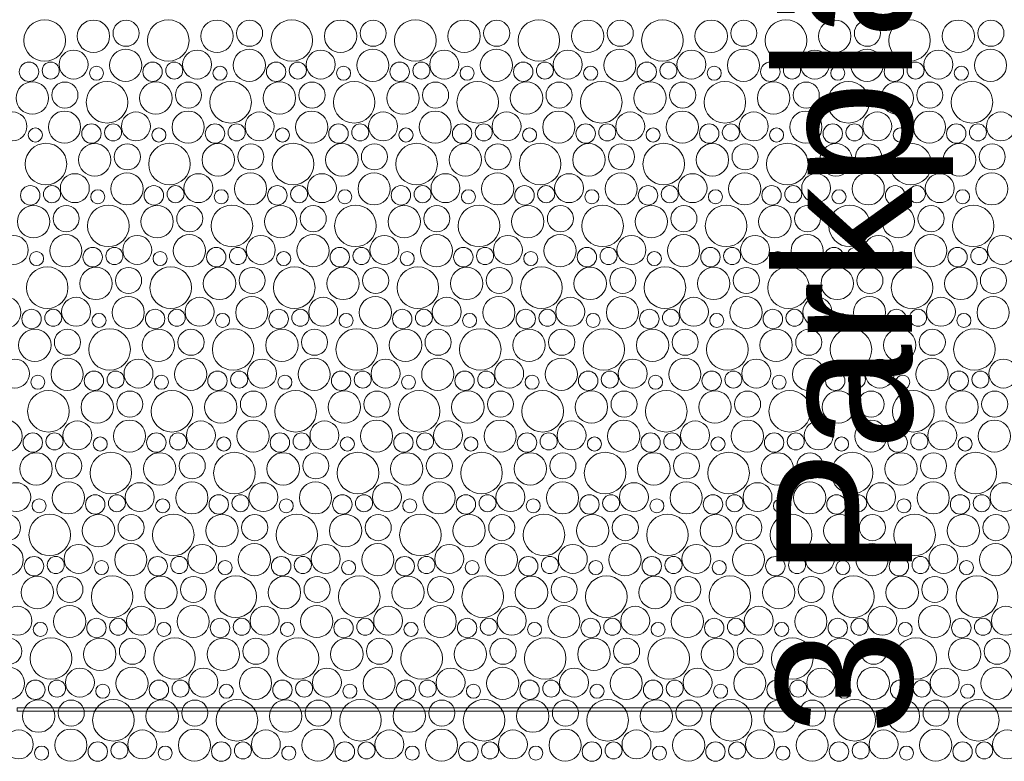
# Model space of a CAD drawing. Header units: metres. Extents: x -167 to 338, y -186 to 508.
# Tile 203 of 256: x 89.67 to 92.57, y 40.1 to 42.28. Entities that reach past the tile are written whole.
import ezdxf
from ezdxf.enums import TextEntityAlignment as Align

# ---------------------------------------------------------------- set-up
doc = ezdxf.new("R2010")
doc.units = ezdxf.units.M
doc.header["$MEASUREMENT"] = 0
doc.linetypes.add('Öffnungslinie Tür Fenster', pattern=[0.23, 0.15, -0.08])
for name, color, linetype in [('60 Gelände 2D Übersicht', 7, 'Continuous'), ('60 Stellplätze', 7, 'Continuous'), ('90 Allgemein Beschriftung', 7, 'Continuous')]:
    doc.layers.add(name, color=color, linetype=linetype)
doc.styles.add('ERSTELLTER_STIL_1', font='arial.ttf')
doc.styles.add('ERSTELLTER_STIL_2', font='arial.ttf')

# ---------------------------------------------------------------- blocks, each defined once
blk = doc.blocks.new('*X44', base_point=(27236.1321, 33357.279))
at = {"layer": '60 Gelände 2D Übersicht', "color": 9, "linetype": 'Continuous', "lineweight": 18}
for centre, radius in [((89.7482, 42.2196), 0.0612), ((89.8918, 42.2321), 0.0477), ((89.9878, 42.2409), 0.0384), ((90.1119, 42.2196), 0.0612), ((90.2555, 42.2321), 0.0477), ((90.3515, 42.2409), 0.0384), ((90.4756, 42.2196), 0.0612), ((90.6192, 42.2321), 0.0477), ((90.7152, 42.2409), 0.0384), ((90.8393, 42.2196), 0.0612), ((90.9829, 42.2321), 0.0477), ((91.0789, 42.2409), 0.0384), ((91.203, 42.2196), 0.0612), ((91.3466, 42.2321), 0.0477), ((91.4426, 42.2409), 0.0384), ((91.5668, 42.2196), 0.0612), ((91.7103, 42.2321), 0.0477), ((91.8064, 42.2409), 0.0384), ((91.9305, 42.2196), 0.0612), ((92.074, 42.2321), 0.0477), ((92.1701, 42.2409), 0.0384), ((92.2942, 42.2196), 0.0612), ((92.4377, 42.2321), 0.0477), ((92.5338, 42.2409), 0.0384), ((89.8333, 42.1487), 0.0426), ((89.9868, 42.1466), 0.0473), ((90.197, 42.1487), 0.0426), ((90.3505, 42.1466), 0.0473), ((90.5607, 42.1487), 0.0426), ((90.7142, 42.1466), 0.0473), ((90.9244, 42.1487), 0.0426), ((91.0779, 42.1466), 0.0473), ((91.2881, 42.1487), 0.0426), ((91.4416, 42.1466), 0.0473), ((91.6519, 42.1487), 0.0426), ((91.8053, 42.1466), 0.0473), ((92.0156, 42.1487), 0.0426), ((92.169, 42.1466), 0.0473), ((92.3793, 42.1487), 0.0426), ((92.5327, 42.1466), 0.0473), ((89.7021, 42.1275), 0.0286), ((89.7659, 42.131), 0.0251), ((90.0658, 42.1275), 0.0286), ((90.1297, 42.131), 0.0251), ((90.4295, 42.1275), 0.0286), ((90.4934, 42.131), 0.0251), ((90.7932, 42.1275), 0.0286), ((90.8571, 42.131), 0.0251), ((91.1569, 42.1275), 0.0286), ((91.2208, 42.131), 0.0251), ((91.5207, 42.1275), 0.0286), ((91.5845, 42.131), 0.0251), ((91.8844, 42.1275), 0.0286), ((91.9482, 42.131), 0.0251), ((92.2481, 42.1275), 0.0286), ((92.3119, 42.131), 0.0251), ((89.9007, 42.1233), 0.0207), ((90.2644, 42.1233), 0.0207), ((90.6281, 42.1233), 0.0207), ((90.9918, 42.1233), 0.0207), ((91.3555, 42.1233), 0.0207), ((91.7192, 42.1233), 0.0207), ((92.0829, 42.1233), 0.0207), ((92.4466, 42.1233), 0.0207), ((89.7118, 42.0501), 0.0477), ((89.8078, 42.0589), 0.0384), ((89.9319, 42.0377), 0.0612), ((90.0755, 42.0501), 0.0477), ((90.1715, 42.0589), 0.0384), ((90.2956, 42.0377), 0.0612), ((90.4392, 42.0501), 0.0477), ((90.5352, 42.0589), 0.0384), ((90.6593, 42.0377), 0.0612), ((90.8029, 42.0501), 0.0477), ((90.8989, 42.0589), 0.0384), ((91.023, 42.0377), 0.0612), ((91.1666, 42.0501), 0.0477), ((91.2626, 42.0589), 0.0384), ((91.3868, 42.0377), 0.0612), ((91.5303, 42.0501), 0.0477), ((91.6264, 42.0589), 0.0384), ((91.7505, 42.0377), 0.0612), ((91.894, 42.0501), 0.0477), ((91.9901, 42.0589), 0.0384), ((92.1142, 42.0377), 0.0612), ((92.2577, 42.0501), 0.0477), ((92.3538, 42.0589), 0.0384), ((92.4779, 42.0377), 0.0612), ((89.6533, 41.9667), 0.0426), ((89.8068, 41.9646), 0.0473), ((90.017, 41.9667), 0.0426), ((90.1705, 41.9646), 0.0473), ((90.3807, 41.9667), 0.0426), ((90.5342, 41.9646), 0.0473), ((90.7444, 41.9667), 0.0426), ((90.8979, 41.9646), 0.0473), ((91.1081, 41.9667), 0.0426), ((91.2616, 41.9646), 0.0473), ((91.4719, 41.9667), 0.0426), ((91.6253, 41.9646), 0.0473), ((91.8356, 41.9667), 0.0426), ((91.989, 41.9646), 0.0473), ((92.1993, 41.9667), 0.0426), ((92.3527, 41.9646), 0.0473), ((92.563, 41.9667), 0.0426), ((89.8858, 41.9455), 0.0286), ((89.9497, 41.949), 0.0251), ((90.2495, 41.9455), 0.0286), ((90.3134, 41.949), 0.0251), ((90.6132, 41.9455), 0.0286), ((90.6771, 41.949), 0.0251), ((90.9769, 41.9455), 0.0286), ((91.0408, 41.949), 0.0251), ((91.3407, 41.9455), 0.0286), ((91.4045, 41.949), 0.0251), ((91.7044, 41.9455), 0.0286), ((91.7682, 41.949), 0.0251), ((92.0681, 41.9455), 0.0286), ((92.1319, 41.949), 0.0251), ((92.4318, 41.9455), 0.0286), ((92.4956, 41.949), 0.0251), ((89.7207, 41.9413), 0.0207), ((90.0844, 41.9413), 0.0207), ((90.4481, 41.9413), 0.0207), ((90.8118, 41.9413), 0.0207), ((91.1755, 41.9413), 0.0207), ((91.5392, 41.9413), 0.0207), ((91.9029, 41.9413), 0.0207), ((92.2666, 41.9413), 0.0207), ((89.7519, 41.8557), 0.0612), ((89.8955, 41.8681), 0.0477), ((89.9915, 41.8769), 0.0384), ((90.1156, 41.8557), 0.0612), ((90.2592, 41.8681), 0.0477), ((90.3552, 41.8769), 0.0384), ((90.4793, 41.8557), 0.0612), ((90.6229, 41.8681), 0.0477), ((90.7189, 41.8769), 0.0384), ((90.843, 41.8557), 0.0612), ((90.9866, 41.8681), 0.0477), ((91.0826, 41.8769), 0.0384), ((91.2068, 41.8557), 0.0612), ((91.3503, 41.8681), 0.0477), ((91.4464, 41.8769), 0.0384), ((91.5705, 41.8557), 0.0612), ((91.714, 41.8681), 0.0477), ((91.8101, 41.8769), 0.0384), ((91.9342, 41.8557), 0.0612), ((92.0777, 41.8681), 0.0477), ((92.1738, 41.8769), 0.0384), ((92.2979, 41.8557), 0.0612), ((92.4414, 41.8681), 0.0477), ((92.5375, 41.8769), 0.0384), ((89.837, 41.7847), 0.0426), ((89.9905, 41.7826), 0.0473), ((90.2007, 41.7847), 0.0426), ((90.3542, 41.7826), 0.0473), ((90.5644, 41.7847), 0.0426), ((90.7179, 41.7826), 0.0473), ((90.9281, 41.7847), 0.0426), ((91.0816, 41.7826), 0.0473), ((91.2919, 41.7847), 0.0426), ((91.4453, 41.7826), 0.0473), ((91.6556, 41.7847), 0.0426), ((91.809, 41.7826), 0.0473), ((92.0193, 41.7847), 0.0426), ((92.1727, 41.7826), 0.0473), ((92.383, 41.7847), 0.0426), ((92.5365, 41.7826), 0.0473), ((89.7058, 41.7635), 0.0286), ((89.7697, 41.767), 0.0251), ((89.9044, 41.7593), 0.0207), ((90.0695, 41.7635), 0.0286), ((90.1334, 41.767), 0.0251), ((90.2681, 41.7593), 0.0207), ((90.4332, 41.7635), 0.0286), ((90.4971, 41.767), 0.0251), ((90.6318, 41.7593), 0.0207), ((90.7969, 41.7635), 0.0286), ((90.8608, 41.767), 0.0251), ((90.9955, 41.7593), 0.0207), ((91.1607, 41.7635), 0.0286), ((91.2245, 41.767), 0.0251), ((91.3592, 41.7593), 0.0207), ((91.5244, 41.7635), 0.0286), ((91.5882, 41.767), 0.0251), ((91.7229, 41.7593), 0.0207), ((91.8881, 41.7635), 0.0286), ((91.9519, 41.767), 0.0251), ((92.0866, 41.7593), 0.0207), ((92.2518, 41.7635), 0.0286), ((92.3156, 41.767), 0.0251), ((92.4504, 41.7593), 0.0207), ((89.7155, 41.6861), 0.0477), ((89.8115, 41.6949), 0.0384), ((89.9356, 41.6737), 0.0612), ((90.0792, 41.6861), 0.0477), ((90.1752, 41.6949), 0.0384), ((90.2993, 41.6737), 0.0612), ((90.4429, 41.6861), 0.0477), ((90.5389, 41.6949), 0.0384), ((90.663, 41.6737), 0.0612), ((90.8066, 41.6861), 0.0477), ((90.9026, 41.6949), 0.0384), ((91.0268, 41.6737), 0.0612), ((91.1703, 41.6861), 0.0477), ((91.2664, 41.6949), 0.0384), ((91.3905, 41.6737), 0.0612), ((91.534, 41.6861), 0.0477), ((91.6301, 41.6949), 0.0384), ((91.7542, 41.6737), 0.0612), ((91.8977, 41.6861), 0.0477), ((91.9938, 41.6949), 0.0384), ((92.1179, 41.6737), 0.0612), ((92.2614, 41.6861), 0.0477), ((92.3575, 41.6949), 0.0384), ((92.4816, 41.6737), 0.0612), ((89.657, 41.6027), 0.0426), ((89.8105, 41.6006), 0.0473), ((90.0207, 41.6027), 0.0426), ((90.1742, 41.6006), 0.0473), ((90.3844, 41.6027), 0.0426), ((90.5379, 41.6006), 0.0473), ((90.7481, 41.6027), 0.0426), ((90.9016, 41.6006), 0.0473), ((91.1119, 41.6027), 0.0426), ((91.2653, 41.6006), 0.0473), ((91.4756, 41.6027), 0.0426), ((91.629, 41.6006), 0.0473), ((91.8393, 41.6027), 0.0426), ((91.9927, 41.6006), 0.0473), ((92.203, 41.6027), 0.0426), ((92.3565, 41.6006), 0.0473), ((92.5667, 41.6027), 0.0426), ((89.7244, 41.5773), 0.0207), ((89.8895, 41.5815), 0.0286), ((89.9534, 41.585), 0.0251), ((90.0881, 41.5773), 0.0207), ((90.2532, 41.5815), 0.0286), ((90.3171, 41.585), 0.0251), ((90.4518, 41.5773), 0.0207), ((90.6169, 41.5815), 0.0286), ((90.6808, 41.585), 0.0251), ((90.8155, 41.5773), 0.0207), ((90.9807, 41.5815), 0.0286), ((91.0445, 41.585), 0.0251), ((91.1792, 41.5773), 0.0207), ((91.3444, 41.5815), 0.0286), ((91.4082, 41.585), 0.0251), ((91.5429, 41.5773), 0.0207), ((91.7081, 41.5815), 0.0286), ((91.7719, 41.585), 0.0251), ((91.9066, 41.5773), 0.0207), ((92.0718, 41.5815), 0.0286), ((92.1356, 41.585), 0.0251), ((92.2704, 41.5773), 0.0207), ((92.4355, 41.5815), 0.0286), ((92.4993, 41.585), 0.0251), ((89.7556, 41.4917), 0.0612), ((89.8992, 41.5041), 0.0477), ((89.9952, 41.5129), 0.0384), ((90.1193, 41.4917), 0.0612), ((90.2629, 41.5041), 0.0477), ((90.3589, 41.5129), 0.0384), ((90.483, 41.4917), 0.0612), ((90.6266, 41.5041), 0.0477), ((90.7226, 41.5129), 0.0384), ((90.8468, 41.4917), 0.0612), ((90.9903, 41.5041), 0.0477), ((91.0864, 41.5129), 0.0384), ((91.2105, 41.4917), 0.0612), ((91.354, 41.5041), 0.0477), ((91.4501, 41.5129), 0.0384), ((91.5742, 41.4917), 0.0612), ((91.7177, 41.5041), 0.0477), ((91.8138, 41.5129), 0.0384), ((91.9379, 41.4917), 0.0612), ((92.0814, 41.5041), 0.0477), ((92.1775, 41.5129), 0.0384), ((92.3016, 41.4917), 0.0612), ((92.4451, 41.5041), 0.0477), ((92.5412, 41.5129), 0.0384), ((89.6305, 41.4186), 0.0473), ((89.8407, 41.4207), 0.0426), ((89.9942, 41.4186), 0.0473), ((90.2044, 41.4207), 0.0426), ((90.3579, 41.4186), 0.0473), ((90.5681, 41.4207), 0.0426), ((90.7216, 41.4186), 0.0473), ((90.9319, 41.4207), 0.0426), ((91.0853, 41.4186), 0.0473), ((91.2956, 41.4207), 0.0426), ((91.449, 41.4186), 0.0473), ((91.6593, 41.4207), 0.0426), ((91.8127, 41.4186), 0.0473), ((92.023, 41.4207), 0.0426), ((92.1765, 41.4186), 0.0473), ((92.3867, 41.4207), 0.0426), ((92.5402, 41.4186), 0.0473), ((89.7095, 41.3995), 0.0286), ((89.7734, 41.403), 0.0251), ((90.0732, 41.3995), 0.0286), ((90.1371, 41.403), 0.0251), ((90.4369, 41.3995), 0.0286), ((90.5008, 41.403), 0.0251), ((90.8007, 41.3995), 0.0286), ((90.8645, 41.403), 0.0251), ((91.1644, 41.3995), 0.0286), ((91.2282, 41.403), 0.0251), ((91.5281, 41.3995), 0.0286), ((91.5919, 41.403), 0.0251), ((91.8918, 41.3995), 0.0286), ((91.9556, 41.403), 0.0251), ((92.2555, 41.3995), 0.0286), ((92.3193, 41.403), 0.0251), ((89.9081, 41.3953), 0.0207), ((90.2718, 41.3953), 0.0207), ((90.6355, 41.3953), 0.0207), ((90.9992, 41.3953), 0.0207), ((91.3629, 41.3953), 0.0207), ((91.7266, 41.3953), 0.0207), ((92.0904, 41.3953), 0.0207), ((92.4541, 41.3953), 0.0207), ((89.7192, 41.3221), 0.0477), ((89.8152, 41.3309), 0.0384), ((89.9393, 41.3097), 0.0612), ((90.0829, 41.3221), 0.0477), ((90.1789, 41.3309), 0.0384), ((90.303, 41.3097), 0.0612), ((90.4466, 41.3221), 0.0477), ((90.5426, 41.3309), 0.0384), ((90.6668, 41.3097), 0.0612), ((90.8103, 41.3221), 0.0477), ((90.9064, 41.3309), 0.0384), ((91.0305, 41.3097), 0.0612), ((91.174, 41.3221), 0.0477), ((91.2701, 41.3309), 0.0384), ((91.3942, 41.3097), 0.0612), ((91.5377, 41.3221), 0.0477), ((91.6338, 41.3309), 0.0384), ((91.7579, 41.3097), 0.0612), ((91.9014, 41.3221), 0.0477), ((91.9975, 41.3309), 0.0384), ((92.1216, 41.3097), 0.0612), ((92.2651, 41.3221), 0.0477), ((92.3612, 41.3309), 0.0384), ((92.4853, 41.3097), 0.0612), ((89.6607, 41.2387), 0.0426), ((89.8142, 41.2366), 0.0473), ((90.0244, 41.2387), 0.0426), ((90.1779, 41.2366), 0.0473), ((90.3881, 41.2387), 0.0426), ((90.5416, 41.2366), 0.0473), ((90.7519, 41.2387), 0.0426), ((90.9053, 41.2366), 0.0473), ((91.1156, 41.2387), 0.0426), ((91.269, 41.2366), 0.0473), ((91.4793, 41.2387), 0.0426), ((91.6327, 41.2366), 0.0473), ((91.843, 41.2387), 0.0426), ((91.9965, 41.2366), 0.0473), ((92.2067, 41.2387), 0.0426), ((92.3602, 41.2366), 0.0473), ((92.5704, 41.2387), 0.0426), ((89.7281, 41.2133), 0.0207), ((89.8932, 41.2175), 0.0286), ((89.9571, 41.221), 0.0251), ((90.0918, 41.2133), 0.0207), ((90.2569, 41.2175), 0.0286), ((90.3208, 41.221), 0.0251), ((90.4555, 41.2133), 0.0207), ((90.6207, 41.2175), 0.0286), ((90.6845, 41.221), 0.0251), ((90.8192, 41.2133), 0.0207), ((90.9844, 41.2175), 0.0286), ((91.0482, 41.221), 0.0251), ((91.1829, 41.2133), 0.0207), ((91.3481, 41.2175), 0.0286), ((91.4119, 41.221), 0.0251), ((91.5466, 41.2133), 0.0207), ((91.7118, 41.2175), 0.0286), ((91.7756, 41.221), 0.0251), ((91.9104, 41.2133), 0.0207), ((92.0755, 41.2175), 0.0286), ((92.1393, 41.221), 0.0251), ((92.2741, 41.2133), 0.0207), ((92.4392, 41.2175), 0.0286), ((92.503, 41.221), 0.0251), ((89.7593, 41.1277), 0.0612), ((90.123, 41.1277), 0.0612), ((90.4868, 41.1277), 0.0612), ((90.8505, 41.1277), 0.0612), ((91.2142, 41.1277), 0.0612), ((91.5779, 41.1277), 0.0612), ((91.9416, 41.1277), 0.0612), ((92.3053, 41.1277), 0.0612), ((89.9029, 41.1401), 0.0477), ((89.9989, 41.1489), 0.0384), ((90.2666, 41.1401), 0.0477), ((90.3626, 41.1489), 0.0384), ((90.6303, 41.1401), 0.0477), ((90.7264, 41.1489), 0.0384), ((90.994, 41.1401), 0.0477), ((91.0901, 41.1489), 0.0384), ((91.3577, 41.1401), 0.0477), ((91.4538, 41.1489), 0.0384), ((91.7214, 41.1401), 0.0477), ((91.8175, 41.1489), 0.0384), ((92.0851, 41.1401), 0.0477), ((92.1812, 41.1489), 0.0384), ((92.4489, 41.1401), 0.0477), ((92.5449, 41.1489), 0.0384), ((89.6342, 41.0546), 0.0473), ((89.9979, 41.0546), 0.0473), ((90.3616, 41.0546), 0.0473), ((90.7253, 41.0546), 0.0473), ((91.089, 41.0546), 0.0473), ((91.4527, 41.0546), 0.0473), ((91.8165, 41.0546), 0.0473), ((92.1802, 41.0546), 0.0473), ((92.5439, 41.0546), 0.0473), ((89.8444, 41.0568), 0.0426), ((90.2081, 41.0568), 0.0426), ((90.5719, 41.0568), 0.0426), ((90.9356, 41.0568), 0.0426), ((91.2993, 41.0568), 0.0426), ((91.663, 41.0568), 0.0426), ((92.0267, 41.0568), 0.0426), ((92.3904, 41.0568), 0.0426), ((89.7132, 41.0355), 0.0286), ((89.7771, 41.039), 0.0251), ((89.9118, 41.0313), 0.0207), ((90.0769, 41.0355), 0.0286), ((90.1408, 41.039), 0.0251), ((90.2755, 41.0313), 0.0207), ((90.4407, 41.0355), 0.0286), ((90.5045, 41.039), 0.0251), ((90.6392, 41.0313), 0.0207), ((90.8044, 41.0355), 0.0286), ((90.8682, 41.039), 0.0251), ((91.0029, 41.0313), 0.0207), ((91.1681, 41.0355), 0.0286), ((91.2319, 41.039), 0.0251), ((91.3666, 41.0313), 0.0207), ((91.5318, 41.0355), 0.0286), ((91.5956, 41.039), 0.0251), ((91.7304, 41.0313), 0.0207), ((91.8955, 41.0355), 0.0286), ((91.9593, 41.039), 0.0251), ((92.0941, 41.0313), 0.0207), ((92.2592, 41.0355), 0.0286), ((92.323, 41.039), 0.0251), ((92.4578, 41.0313), 0.0207), ((89.7229, 40.9581), 0.0477), ((89.8189, 40.9669), 0.0384), ((89.943, 40.9457), 0.0612), ((90.0866, 40.9581), 0.0477), ((90.1826, 40.9669), 0.0384), ((90.3068, 40.9457), 0.0612), ((90.4503, 40.9581), 0.0477), ((90.5464, 40.9669), 0.0384), ((90.6705, 40.9457), 0.0612), ((90.814, 40.9581), 0.0477), ((90.9101, 40.9669), 0.0384), ((91.0342, 40.9457), 0.0612), ((91.1777, 40.9581), 0.0477), ((91.2738, 40.9669), 0.0384), ((91.3979, 40.9457), 0.0612), ((91.5414, 40.9581), 0.0477), ((91.6375, 40.9669), 0.0384), ((91.7616, 40.9457), 0.0612), ((91.9051, 40.9581), 0.0477), ((92.0012, 40.9669), 0.0384), ((92.1253, 40.9457), 0.0612), ((92.2689, 40.9581), 0.0477), ((92.3649, 40.9669), 0.0384), ((92.489, 40.9457), 0.0612), ((89.6644, 40.8748), 0.0426), ((89.8179, 40.8726), 0.0473), ((90.0281, 40.8748), 0.0426), ((90.1816, 40.8726), 0.0473), ((90.3919, 40.8748), 0.0426), ((90.5453, 40.8726), 0.0473), ((90.7556, 40.8748), 0.0426), ((90.909, 40.8726), 0.0473), ((91.1193, 40.8748), 0.0426), ((91.2727, 40.8726), 0.0473), ((91.483, 40.8748), 0.0426), ((91.6365, 40.8726), 0.0473), ((91.8467, 40.8748), 0.0426), ((92.0002, 40.8726), 0.0473), ((92.2104, 40.8748), 0.0426), ((92.3639, 40.8726), 0.0473), ((92.5741, 40.8748), 0.0426), ((89.7318, 40.8493), 0.0207), ((89.8969, 40.8535), 0.0286), ((89.9608, 40.857), 0.0251), ((90.0955, 40.8493), 0.0207), ((90.2607, 40.8535), 0.0286), ((90.3245, 40.857), 0.0251), ((90.4592, 40.8493), 0.0207), ((90.6244, 40.8535), 0.0286), ((90.6882, 40.857), 0.0251), ((90.8229, 40.8493), 0.0207), ((90.9881, 40.8535), 0.0286), ((91.0519, 40.857), 0.0251), ((91.1866, 40.8493), 0.0207), ((91.3518, 40.8535), 0.0286), ((91.4156, 40.857), 0.0251), ((91.5504, 40.8493), 0.0207), ((91.7155, 40.8535), 0.0286), ((91.7793, 40.857), 0.0251), ((91.9141, 40.8493), 0.0207), ((92.0792, 40.8535), 0.0286), ((92.143, 40.857), 0.0251), ((92.2778, 40.8493), 0.0207), ((92.4429, 40.8535), 0.0286), ((92.5067, 40.857), 0.0251), ((89.6389, 40.785), 0.0384), ((89.763, 40.7637), 0.0612), ((89.9066, 40.7761), 0.0477), ((90.0026, 40.785), 0.0384), ((90.1268, 40.7637), 0.0612), ((90.2703, 40.7761), 0.0477), ((90.3664, 40.785), 0.0384), ((90.4905, 40.7637), 0.0612), ((90.634, 40.7761), 0.0477), ((90.7301, 40.785), 0.0384), ((90.8542, 40.7637), 0.0612), ((90.9977, 40.7761), 0.0477), ((91.0938, 40.785), 0.0384), ((91.2179, 40.7637), 0.0612), ((91.3614, 40.7761), 0.0477), ((91.4575, 40.785), 0.0384), ((91.5816, 40.7637), 0.0612), ((91.7251, 40.7761), 0.0477), ((91.8212, 40.785), 0.0384), ((91.9453, 40.7637), 0.0612), ((92.0889, 40.7761), 0.0477), ((92.1849, 40.785), 0.0384), ((92.309, 40.7637), 0.0612), ((92.4526, 40.7761), 0.0477), ((92.5486, 40.785), 0.0384), ((89.6379, 40.6906), 0.0473), ((89.8481, 40.6928), 0.0426), ((90.0016, 40.6906), 0.0473), ((90.2119, 40.6928), 0.0426), ((90.3653, 40.6906), 0.0473), ((90.5756, 40.6928), 0.0426), ((90.729, 40.6906), 0.0473), ((90.9393, 40.6928), 0.0426), ((91.0927, 40.6906), 0.0473), ((91.303, 40.6928), 0.0426), ((91.4565, 40.6906), 0.0473), ((91.6667, 40.6928), 0.0426), ((91.8202, 40.6906), 0.0473), ((92.0304, 40.6928), 0.0426), ((92.1839, 40.6906), 0.0473), ((92.3941, 40.6928), 0.0426), ((92.5476, 40.6906), 0.0473), ((89.7169, 40.6715), 0.0286), ((89.7808, 40.675), 0.0251), ((90.0807, 40.6715), 0.0286), ((90.1445, 40.675), 0.0251), ((90.4444, 40.6715), 0.0286), ((90.5082, 40.675), 0.0251), ((90.8081, 40.6715), 0.0286), ((90.8719, 40.675), 0.0251), ((91.1718, 40.6715), 0.0286), ((91.2356, 40.675), 0.0251), ((91.5355, 40.6715), 0.0286), ((91.5993, 40.675), 0.0251), ((91.8992, 40.6715), 0.0286), ((91.963, 40.675), 0.0251), ((92.2629, 40.6715), 0.0286), ((92.3267, 40.675), 0.0251), ((89.9155, 40.6673), 0.0207), ((90.2792, 40.6673), 0.0207), ((90.6429, 40.6673), 0.0207), ((91.0066, 40.6673), 0.0207), ((91.3704, 40.6673), 0.0207), ((91.7341, 40.6673), 0.0207), ((92.0978, 40.6673), 0.0207), ((92.4615, 40.6673), 0.0207), ((89.7266, 40.5941), 0.0477), ((89.8226, 40.603), 0.0384), ((89.9468, 40.5817), 0.0612), ((90.0903, 40.5941), 0.0477), ((90.1864, 40.603), 0.0384), ((90.3105, 40.5817), 0.0612), ((90.454, 40.5941), 0.0477), ((90.5501, 40.603), 0.0384), ((90.6742, 40.5817), 0.0612), ((90.8177, 40.5941), 0.0477), ((90.9138, 40.603), 0.0384), ((91.0379, 40.5817), 0.0612), ((91.1814, 40.5941), 0.0477), ((91.2775, 40.603), 0.0384), ((91.4016, 40.5817), 0.0612), ((91.5451, 40.5941), 0.0477), ((91.6412, 40.603), 0.0384), ((91.7653, 40.5817), 0.0612), ((91.9089, 40.5941), 0.0477), ((92.0049, 40.603), 0.0384), ((92.129, 40.5817), 0.0612), ((92.2726, 40.5941), 0.0477), ((92.3686, 40.603), 0.0384), ((92.4927, 40.5817), 0.0612), ((89.6681, 40.5108), 0.0426), ((89.8216, 40.5086), 0.0473), ((90.0319, 40.5108), 0.0426), ((90.1853, 40.5086), 0.0473), ((90.3956, 40.5108), 0.0426), ((90.549, 40.5086), 0.0473), ((90.7593, 40.5108), 0.0426), ((90.9127, 40.5086), 0.0473), ((91.123, 40.5108), 0.0426), ((91.2765, 40.5086), 0.0473), ((91.4867, 40.5108), 0.0426), ((91.6402, 40.5086), 0.0473), ((91.8504, 40.5108), 0.0426), ((92.0039, 40.5086), 0.0473), ((92.2141, 40.5108), 0.0426), ((92.3676, 40.5086), 0.0473), ((92.5778, 40.5108), 0.0426), ((89.7355, 40.4853), 0.0207), ((89.9007, 40.4895), 0.0286), ((89.9645, 40.493), 0.0251), ((90.0992, 40.4853), 0.0207), ((90.2644, 40.4895), 0.0286), ((90.3282, 40.493), 0.0251), ((90.4629, 40.4853), 0.0207), ((90.6281, 40.4895), 0.0286), ((90.6919, 40.493), 0.0251), ((90.8266, 40.4853), 0.0207), ((90.9918, 40.4895), 0.0286), ((91.0556, 40.493), 0.0251), ((91.1904, 40.4853), 0.0207), ((91.3555, 40.4895), 0.0286), ((91.4193, 40.493), 0.0251), ((91.5541, 40.4853), 0.0207), ((91.7192, 40.4895), 0.0286), ((91.783, 40.493), 0.0251), ((91.9178, 40.4853), 0.0207), ((92.0829, 40.4895), 0.0286), ((92.1467, 40.493), 0.0251), ((92.2815, 40.4853), 0.0207), ((92.4466, 40.4895), 0.0286), ((92.5104, 40.493), 0.0251), ((89.6426, 40.421), 0.0384), ((89.7668, 40.3997), 0.0612), ((89.9103, 40.4121), 0.0477), ((90.0064, 40.421), 0.0384), ((90.1305, 40.3997), 0.0612), ((90.274, 40.4121), 0.0477), ((90.3701, 40.421), 0.0384), ((90.4942, 40.3997), 0.0612), ((90.6377, 40.4121), 0.0477), ((90.7338, 40.421), 0.0384), ((90.8579, 40.3997), 0.0612), ((91.0014, 40.4121), 0.0477), ((91.0975, 40.421), 0.0384), ((91.2216, 40.3997), 0.0612), ((91.3651, 40.4121), 0.0477), ((91.4612, 40.421), 0.0384), ((91.5853, 40.3997), 0.0612), ((91.7289, 40.4121), 0.0477), ((91.8249, 40.421), 0.0384), ((91.949, 40.3997), 0.0612), ((92.0926, 40.4121), 0.0477), ((92.1886, 40.421), 0.0384), ((92.3127, 40.3997), 0.0612), ((92.4563, 40.4121), 0.0477), ((92.5523, 40.421), 0.0384), ((89.6416, 40.3266), 0.0473), ((89.8519, 40.3288), 0.0426), ((90.0053, 40.3266), 0.0473), ((90.2156, 40.3288), 0.0426), ((90.369, 40.3266), 0.0473), ((90.5793, 40.3288), 0.0426), ((90.7327, 40.3266), 0.0473), ((90.943, 40.3288), 0.0426), ((91.0965, 40.3266), 0.0473), ((91.3067, 40.3288), 0.0426), ((91.4602, 40.3266), 0.0473), ((91.6704, 40.3288), 0.0426), ((91.8239, 40.3266), 0.0473), ((92.0341, 40.3288), 0.0426), ((92.1876, 40.3266), 0.0473), ((92.3978, 40.3288), 0.0426), ((92.5513, 40.3266), 0.0473), ((89.7207, 40.3075), 0.0286), ((89.7845, 40.311), 0.0251), ((89.9192, 40.3033), 0.0207), ((90.0844, 40.3075), 0.0286), ((90.1482, 40.311), 0.0251), ((90.2829, 40.3033), 0.0207), ((90.4481, 40.3075), 0.0286), ((90.5119, 40.311), 0.0251), ((90.6466, 40.3033), 0.0207), ((90.8118, 40.3075), 0.0286), ((90.8756, 40.311), 0.0251), ((91.0104, 40.3033), 0.0207), ((91.1755, 40.3075), 0.0286), ((91.2393, 40.311), 0.0251), ((91.3741, 40.3033), 0.0207), ((91.5392, 40.3075), 0.0286), ((91.603, 40.311), 0.0251), ((91.7378, 40.3033), 0.0207), ((91.9029, 40.3075), 0.0286), ((91.9667, 40.311), 0.0251), ((92.1015, 40.3033), 0.0207), ((92.2666, 40.3075), 0.0286), ((92.3304, 40.311), 0.0251), ((92.4652, 40.3033), 0.0207), ((89.7303, 40.2301), 0.0477), ((89.8264, 40.239), 0.0384), ((89.9505, 40.2177), 0.0612), ((90.094, 40.2301), 0.0477), ((90.1901, 40.239), 0.0384), ((90.3142, 40.2177), 0.0612), ((90.4577, 40.2301), 0.0477), ((90.5538, 40.239), 0.0384), ((90.6779, 40.2177), 0.0612), ((90.8214, 40.2301), 0.0477), ((90.9175, 40.239), 0.0384), ((91.0416, 40.2177), 0.0612), ((91.1851, 40.2301), 0.0477), ((91.2812, 40.239), 0.0384), ((91.4053, 40.2177), 0.0612), ((91.5489, 40.2301), 0.0477), ((91.6449, 40.239), 0.0384), ((91.769, 40.2177), 0.0612), ((91.9126, 40.2301), 0.0477), ((92.0086, 40.239), 0.0384), ((92.1327, 40.2177), 0.0612), ((92.2763, 40.2301), 0.0477), ((92.3723, 40.239), 0.0384), ((92.4964, 40.2177), 0.0612), ((89.6719, 40.1468), 0.0426), ((89.8253, 40.1446), 0.0473), ((90.0356, 40.1468), 0.0426), ((90.189, 40.1446), 0.0473), ((90.3993, 40.1468), 0.0426), ((90.5527, 40.1446), 0.0473), ((90.763, 40.1468), 0.0426), ((90.9165, 40.1446), 0.0473), ((91.1267, 40.1468), 0.0426), ((91.2802, 40.1446), 0.0473), ((91.4904, 40.1468), 0.0426), ((91.6439, 40.1446), 0.0473), ((91.8541, 40.1468), 0.0426), ((92.0076, 40.1446), 0.0473), ((92.2178, 40.1468), 0.0426), ((92.3713, 40.1446), 0.0473), ((92.5815, 40.1468), 0.0426), ((89.9044, 40.1255), 0.0286), ((89.9682, 40.129), 0.0251), ((90.2681, 40.1255), 0.0286), ((90.3319, 40.129), 0.0251), ((90.6318, 40.1255), 0.0286), ((90.6956, 40.129), 0.0251), ((90.9955, 40.1255), 0.0286), ((91.0593, 40.129), 0.0251), ((91.3592, 40.1255), 0.0286), ((91.423, 40.129), 0.0251), ((91.7229, 40.1255), 0.0286), ((91.7867, 40.129), 0.0251), ((92.0866, 40.1255), 0.0286), ((92.1504, 40.129), 0.0251), ((92.4503, 40.1255), 0.0286), ((92.5141, 40.129), 0.0251), ((89.7392, 40.1213), 0.0207), ((90.1029, 40.1213), 0.0207), ((90.4666, 40.1213), 0.0207), ((90.8304, 40.1213), 0.0207), ((91.1941, 40.1213), 0.0207), ((91.5578, 40.1213), 0.0207), ((91.9215, 40.1213), 0.0207), ((92.2852, 40.1213), 0.0207)]:
    blk.add_circle(centre, radius, dxfattribs=at)
blk = doc.blocks.new('Parkplätze 27_3')
at = {"layer": '60 Stellplätze', "color": 7, "linetype": 'Continuous', "lineweight": 13, "flags": 128}
blk.add_lwpolyline([(2.745, 0), (2.755, 0), (2.755, 5.4989), (2.745, 5.4989)], close=True, dxfattribs=at)
at = {"layer": '60 Stellplätze', "color": 7, "linetype": 'Continuous', "lineweight": 13, "style": 'ERSTELLTER_STIL_2'}
for tag, p in [('num_start_0', (0.4, 0.4171)), ('num_start_1', (3.15, 0.4146)), ('num_start_2', (5.9, 0.4171))]:
    blk.add_attdef(tag, text='', height=0.3, dxfattribs=at).set_placement(p, align=Align.MIDDLE_CENTER)

msp = doc.modelspace()

# ---------------------------------------------------------------- block references
at = {"layer": '60 Gelände 2D Übersicht', "color": 9, "linetype": 'Öffnungslinie Tür Fenster', "lineweight": 18}
msp.add_blockref('*X44', (27236.1321, 33357.279), dxfattribs=at)
at = {"layer": '60 Stellplätze', "color": 7, "linetype": 'Continuous', "lineweight": 13, "rotation": 89.9945255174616}
msp.add_blockref('Parkplätze 27_3', (95.1657, 37.4991), dxfattribs=at)

# ---------------------------------------------------------------- texts
at = {"layer": '60 Gelände 2D Übersicht', "color": 7, "lineweight": 13, "insert": (86.5112, 38.9764), "char_height": 0.35, "attachment_point": 7, "style": 'ERSTELLTER_STIL_1'}
msp.add_mtext('\\A1;{\\pql;\\fArial|b0|i0|c0|p0;\\W1.000000;Moränesplitt 2/5 90,76 m\\fArial|b0|i0|c0|p0;\\W1.000000;\\A1{\\H.66x;\\S2^  ;}}', dxfattribs=at)
at = {"layer": '90 Allgemein Beschriftung', "color": 7, "linetype": 'Continuous', "lineweight": 13, "insert": (91.9019, 40.1741), "char_height": 0.4, "attachment_point": 1, "rotation": 90, "style": 'ERSTELLTER_STIL_1'}
msp.add_mtext('\\A1;{\\pql;\\fArial|b0|i0|c0|p0;\\W1.000000;3\\fArial|b0|i0|c0|p0;\\W1.000000; Parkplätze}', dxfattribs=at)

doc.saveas('drawing.dxf')
